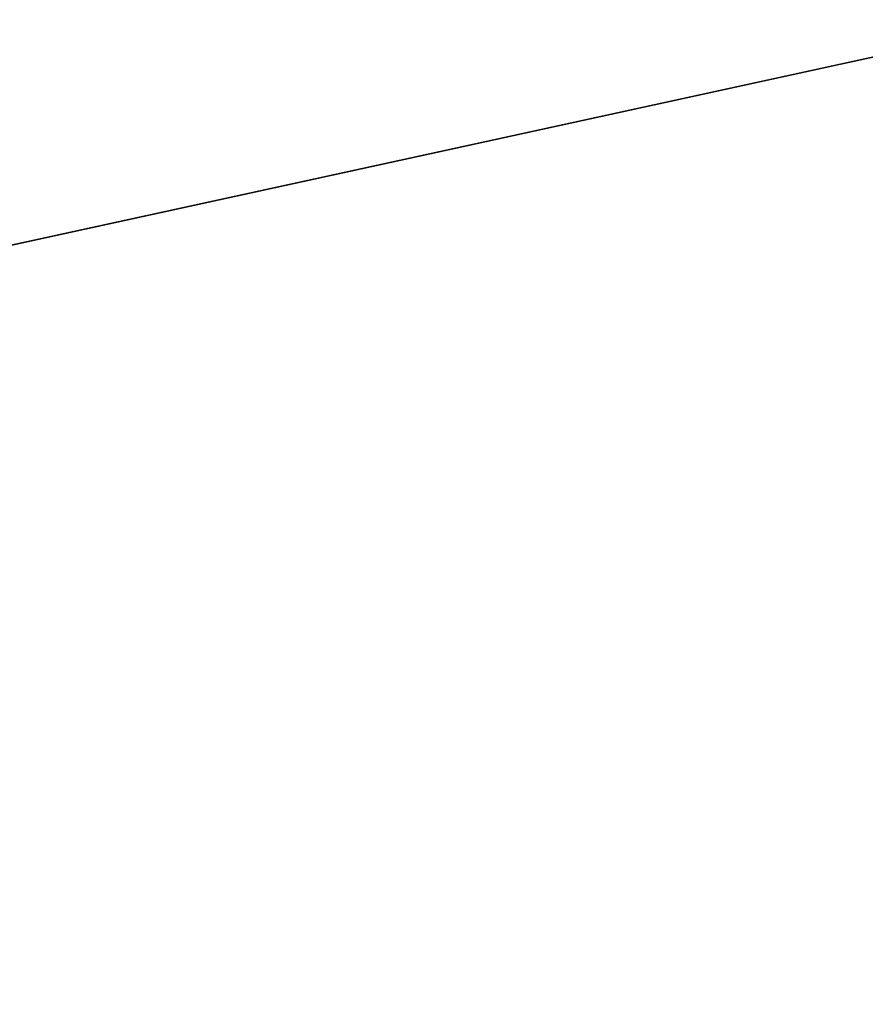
# Model space of a CAD drawing. Extents: x -5 to 2276, y 0 to 2500.
# Tile 208 of 256: x 860.6462 to 860.64967, y 499.93913 to 499.94317. Entities that reach past the tile are written whole.
import ezdxf

# ---------------------------------------------------------------- set-up
doc = ezdxf.new("R2010")
doc.units = 0
doc.header["$LTSCALE"] = 25.4
doc.layers.get('0').update_dxf_attribs({"linetype": 'CONTINUOUS'})
for name, color, linetype in [('IFCBUILDING', 32, 'CONTINUOUS'), ('IFCBUILDINGSTOREY', 34, 'CONTINUOUS'), ('IFCSITE', 32, 'CONTINUOUS'), ('IFCSLAB', 22, 'CONTINUOUS'), ('IFCWALL', 190, 'CONTINUOUS')]:
    doc.layers.add(name, color=color, linetype=linetype)

# ---------------------------------------------------------------- blocks, each defined once
blk = doc.blocks.new('GRUPUJ_1')
at = {"layer": 'IFCWALL'}
mesh = blk.add_polyface(dxfattribs=at)
corners = [(0, 0, 2300), (25, 25, 2300), (0, 2276.05, 2300), (175, 0, 2300), (25, 2251.05, 2300), (175, 25, 2300), (2500, 2151.05, 2300), (2475, 2251.05, 2300), (2475, 2151.05, 2300), (2500, 2276.05, 2300), (1245.07, 2251.05, 2300)]
mesh.append_faces([[corners[k] for k in face] for face in [(1, 3, 5), (6, 7, 8)]], dxfattribs={"vtx0": -1})
mesh.append_faces([[corners[k] for k in face] for face in [(0, 1, 2), (9, 7, 6)]], dxfattribs={"vtx0": -1, "vtx1": -1})
mesh.append_faces([[corners[k] for k in face] for face in [(1, 0, 3), (2, 1, 4), (4, 9, 2), (9, 4, 10), (9, 10, 7)]], dxfattribs={"vtx0": -1, "vtx2": -1})
mesh = blk.add_polyface(dxfattribs=at)
corners = [(2500, 0, 800), (175, 25, 800), (175, 0, 800), (2475, 25, 800), (2475, 2151.05, 800), (2500, 2151.05, 800)]
mesh.append_faces([[corners[k] for k in face] for face in [(0, 1, 2), (4, 0, 5)]], dxfattribs={"vtx0": -1})
mesh.append_faces([[corners[k] for k in face] for face in [(1, 0, 3), (3, 0, 4)]], dxfattribs={"vtx0": -1, "vtx1": -1})
blk = doc.blocks.new('GRUPUJ_7')
at = {"layer": 'IFCWALL'}
mesh = blk.add_polyface(dxfattribs=at)
corners = [(0, 0, 1500), (125, 100, 1500), (125, 2151.05, 1500), (150, 0, 1500), (150, 100, 1500), (2450, 2126.05, 1500), (2375, 2151.05, 1500), (2375, 2126.05, 1500), (0, 2226.05, 1500), (1220.07, 2226.05, 1500), (1220.07, 2151.05, 1500), (2450, 2226.05, 1500)]
mesh.append_faces([[corners[k] for k in face] for face in [(1, 3, 4), (5, 6, 7)]], dxfattribs={"vtx0": -1})
mesh.append_faces([[corners[k] for k in face] for face in [(8, 2, 9), (9, 6, 11), (11, 6, 5)]], dxfattribs={"vtx0": -1, "vtx1": -1})
mesh.append_faces([[corners[k] for k in face] for face in [(0, 1, 2), (1, 0, 3), (2, 8, 0), (9, 2, 10), (9, 10, 6)]], dxfattribs={"vtx0": -1, "vtx2": -1})
mesh = blk.add_polyface(dxfattribs=at)
corners = [(2450, 0), (150, 100), (150, 0), (2375, 100), (2375, 2126.05), (2450, 2126.05)]
mesh.append_faces([[corners[k] for k in face] for face in [(0, 1, 2), (4, 0, 5)]], dxfattribs={"vtx0": -1})
mesh.append_faces([[corners[k] for k in face] for face in [(1, 0, 3), (3, 0, 4)]], dxfattribs={"vtx0": -1, "vtx1": -1})
blk = doc.blocks.new('GRUPUJ_9')
at = {"layer": 'IFCWALL'}
mesh = blk.add_polyface(dxfattribs=at)
corners = [(0, 2051.05, 1500), (25, 2026.05, 1500), (1095.07, 2051.05, 1500), (0, 0, 1500), (25, 0, 1500), (2250, 2026.05, 1500), (2250, 2051.05, 1500)]
mesh.append_faces([[corners[k] for k in face] for face in [(1, 3, 4), (2, 5, 6)]], dxfattribs={"vtx0": -1})
mesh.append_faces([[corners[k] for k in face] for face in [(0, 1, 2)]], dxfattribs={"vtx0": -1, "vtx1": -1})
mesh.append_faces([[corners[k] for k in face] for face in [(1, 0, 3), (2, 1, 5)]], dxfattribs={"vtx0": -1, "vtx2": -1})
mesh = blk.add_polyface(dxfattribs=at)
corners = [(2250, 0), (25, 25), (25, 0), (2225, 25), (2225, 2026.05), (2250, 2026.05)]
mesh.append_faces([[corners[k] for k in face] for face in [(0, 1, 2), (4, 0, 5)]], dxfattribs={"vtx0": -1})
mesh.append_faces([[corners[k] for k in face] for face in [(1, 0, 3), (3, 0, 4)]], dxfattribs={"vtx0": -1, "vtx1": -1})
blk = doc.blocks.new('_CIANY')
at = {"layer": 'IFCWALL'}
for name, p in [('GRUPUJ_1', (0, 0)), ('GRUPUJ_7', (25, 25, 800)), ('GRUPUJ_9', (150, 125, 800))]:
    blk.add_blockref(name, p, dxfattribs=at)
mesh = blk.add_polyface(dxfattribs=at)
corners = [(0, 2276.05), (175, 2151.05), (175, 891.05), (1245.07, 2276.05), (175, 1251.05), (875, 2151.05), (1245.07, 2151.05), (1295.07, 2276.05), (1295.07, 2151.05), (2195.07, 2276.05), (1575, 2151.05), (2195.07, 2151.05), (2245.07, 2276.05), (2245.07, 2151.05), (2500, 2276.05), (2375, 2151.05), (2375, 651.05), (2375, 150), (0, 0), (175, 150), (2500, 0)]
mesh.append_faces([[corners[k] for k in face] for face in [(2, 1, 4)]], dxfattribs={"vtx0": -1})
mesh.append_faces([[corners[k] for k in face] for face in [(1, 3, 5), (5, 3, 6), (6, 7, 8), (8, 9, 10), (10, 9, 11), (11, 12, 13), (13, 14, 15), (15, 14, 16), (16, 14, 17), (18, 19, 20), (19, 0, 2), (20, 17, 14)]], dxfattribs={"vtx0": -1, "vtx1": -1})
mesh.append_faces([[corners[k] for k in face] for face in [(0, 1, 2)]], dxfattribs={"vtx0": -1, "vtx1": -1, "vtx2": -1})
mesh.append_faces([[corners[k] for k in face] for face in [(1, 0, 3), (6, 3, 7), (8, 7, 9), (11, 9, 12), (13, 12, 14), (19, 18, 0), (20, 19, 17)]], dxfattribs={"vtx0": -1, "vtx2": -1})
blk = doc.blocks.new('POD_OGA')
at = {"layer": 'IFCSLAB'}
mesh = blk.add_polyface(dxfattribs=at)
corners = [(1400, 2001.05), (1120.07, 1996.05), (1120.07, 2001.05), (0, 2001.05), (1400, 1101.05), (0, 1101.05), (1070.07, 1996.05), (1070.07, 2001.05)]
mesh.append_faces([[corners[k] for k in face] for face in [(0, 1, 2), (3, 4, 5), (6, 3, 7)]], dxfattribs={"vtx0": -1})
mesh.append_faces([[corners[k] for k in face] for face in [(4, 1, 0)]], dxfattribs={"vtx0": -1, "vtx1": -1})
mesh.append_faces([[corners[k] for k in face] for face in [(4, 3, 6)]], dxfattribs={"vtx0": -1, "vtx1": -1, "vtx2": -1})
mesh.append_faces([[corners[k] for k in face] for face in [(4, 6, 1)]], dxfattribs={"vtx0": -1, "vtx2": -1})
blk = doc.blocks.new('700-_MINIMALNA_D')
for points in [[(566.651324, 414.126708, 0), (570.830762, 404.197469, 0), (573.338425, 392.713234, 0), (574.174312, 379.674002, 0), (574.174312, 379.674002, 0), (573.338425, 366.597892, 0), (570.830762, 355.101364, 0), (566.651324, 345.184418, 0), (560.800111, 336.847054, 0), (553.559849, 330.242927, 0), (545.213265, 325.525694, 0), (535.76036, 322.695354, 0), (525.201132, 321.751907, 0), (514.356105, 322.726085, 0), (504.734178, 325.648619, 0), (496.335352, 330.519508, 0), (489.159625, 337.338753, 0), (483.415971, 345.829773, 0), (479.313361, 355.715988, 0), (476.851795, 366.997397, 0), (476.031273, 379.674002, 0), (476.87638, 392.673283, 0), (479.411701, 404.136007, 0), (483.637235, 414.062172, 0)], [(566.651324, 414.126708, 2), (570.830762, 404.197469, 2), (573.338425, 392.713234, 2), (574.174312, 379.674002, 2), (574.174312, 379.674002, 2), (573.338425, 366.597892, 2), (570.830762, 355.101364, 2), (566.651324, 345.184418, 2), (560.800111, 336.847054, 2), (553.559849, 330.242927, 2), (545.213265, 325.525694, 2), (535.76036, 322.695354, 2), (525.201132, 321.751907, 2), (514.356105, 322.726085, 2), (504.734178, 325.648619, 2), (496.335352, 330.519508, 2), (489.159625, 337.338753, 2), (483.415971, 345.829773, 2), (479.313361, 355.715988, 2), (476.851795, 366.997397, 2), (476.031273, 379.674002, 2), (476.87638, 392.673283, 2), (479.411701, 404.136007, 2), (483.637235, 414.062172, 2)], [(566.651324, 414.126708, 0), (570.830762, 404.197469, 0), (573.338425, 392.713234, 0), (574.174312, 379.674002, 0), (574.174312, 379.674002, 0), (573.338425, 366.597892, 0), (570.830762, 355.101364, 0), (566.651324, 345.184418, 0), (560.800111, 336.847054, 0), (553.559849, 330.242927, 0), (545.213265, 325.525694, 0), (535.76036, 322.695354, 0), (525.201132, 321.751907, 0), (514.356105, 322.726085, 0), (504.734178, 325.648619, 0), (496.335352, 330.519508, 0), (489.159625, 337.338753, 0), (483.415971, 345.829773, 0), (479.313361, 355.715988, 0), (476.851795, 366.997397, 0), (476.031273, 379.674002, 0), (476.87638, 392.673283, 0), (479.411701, 404.136007, 0), (483.637235, 414.062172, 0)], [(566.651324, 414.126708, 2), (570.830762, 404.197469, 2), (573.338425, 392.713234, 2), (574.174312, 379.674002, 2), (574.174312, 379.674002, 2), (573.338425, 366.597892, 2), (570.830762, 355.101364, 2), (566.651324, 345.184418, 2), (560.800111, 336.847054, 2), (553.559849, 330.242927, 2), (545.213265, 325.525694, 2), (535.76036, 322.695354, 2), (525.201132, 321.751907, 2), (514.356105, 322.726085, 2), (504.734178, 325.648619, 2), (496.335352, 330.519508, 2), (489.159625, 337.338753, 2), (483.415971, 345.829773, 2), (479.313361, 355.715988, 2), (476.851795, 366.997397, 2), (476.031273, 379.674002, 2), (476.87638, 392.673283, 2), (479.411701, 404.136007, 2), (483.637235, 414.062172, 2)], [(566.651324, 414.126708, 0), (570.830762, 404.197469, 0), (573.338425, 392.713234, 0), (574.174312, 379.674002, 0), (574.174312, 379.674002, 0), (573.338425, 366.597892, 0), (570.830762, 355.101364, 0), (566.651324, 345.184418, 0), (560.800111, 336.847054, 0), (553.559849, 330.242927, 0), (545.213265, 325.525694, 0), (535.76036, 322.695354, 0), (525.201132, 321.751907, 0), (514.356105, 322.726085, 0), (504.734178, 325.648619, 0), (496.335352, 330.519508, 0), (489.159625, 337.338753, 0), (483.415971, 345.829773, 0), (479.313361, 355.715988, 0), (476.851795, 366.997397, 0), (476.031273, 379.674002, 0), (476.87638, 392.673283, 0), (479.411701, 404.136007, 0), (483.637235, 414.062172, 0)], [(566.651324, 414.126708, 2), (570.830762, 404.197469, 2), (573.338425, 392.713234, 2), (574.174312, 379.674002, 2), (574.174312, 379.674002, 2), (573.338425, 366.597892, 2), (570.830762, 355.101364, 2), (566.651324, 345.184418, 2), (560.800111, 336.847054, 2), (553.559849, 330.242927, 2), (545.213265, 325.525694, 2), (535.76036, 322.695354, 2), (525.201132, 321.751907, 2), (514.356105, 322.726085, 2), (504.734178, 325.648619, 2), (496.335352, 330.519508, 2), (489.159625, 337.338753, 2), (483.415971, 345.829773, 2), (479.313361, 355.715988, 2), (476.851795, 366.997397, 2), (476.031273, 379.674002, 2), (476.87638, 392.673283, 2), (479.411701, 404.136007, 2), (483.637235, 414.062172, 2)], [(566.651324, 414.126708, 0), (570.830762, 404.197469, 0), (573.338425, 392.713234, 0), (574.174312, 379.674002, 0), (574.174312, 379.674002, 0), (573.338425, 366.597892, 0), (570.830762, 355.101364, 0), (566.651324, 345.184418, 0), (560.800111, 336.847054, 0), (553.559849, 330.242927, 0), (545.213265, 325.525694, 0), (535.76036, 322.695354, 0), (525.201132, 321.751907, 0), (514.356105, 322.726085, 0), (504.734178, 325.648619, 0), (496.335352, 330.519508, 0), (489.159625, 337.338753, 0), (483.415971, 345.829773, 0), (479.313361, 355.715988, 0), (476.851795, 366.997397, 0), (476.031273, 379.674002, 0), (476.87638, 392.673283, 0), (479.411701, 404.136007, 0), (483.637235, 414.062172, 0)], [(566.651324, 414.126708, 2), (570.830762, 404.197469, 2), (573.338425, 392.713234, 2), (574.174312, 379.674002, 2), (574.174312, 379.674002, 2), (573.338425, 366.597892, 2), (570.830762, 355.101364, 2), (566.651324, 345.184418, 2), (560.800111, 336.847054, 2), (553.559849, 330.242927, 2), (545.213265, 325.525694, 2), (535.76036, 322.695354, 2), (525.201132, 321.751907, 2), (514.356105, 322.726085, 2), (504.734178, 325.648619, 2), (496.335352, 330.519508, 2), (489.159625, 337.338753, 2), (483.415971, 345.829773, 2), (479.313361, 355.715988, 2), (476.851795, 366.997397, 2), (476.031273, 379.674002, 2), (476.87638, 392.673283, 2), (479.411701, 404.136007, 2), (483.637235, 414.062172, 2)], [(566.651324, 414.126708, 0), (570.830762, 404.197469, 0), (573.338425, 392.713234, 0), (574.174312, 379.674002, 0), (574.174312, 379.674002, 0), (573.338425, 366.597892, 0), (570.830762, 355.101364, 0), (566.651324, 345.184418, 0), (560.800111, 336.847054, 0), (553.559849, 330.242927, 0), (545.213265, 325.525694, 0), (535.76036, 322.695354, 0), (525.201132, 321.751907, 0), (514.356105, 322.726085, 0), (504.734178, 325.648619, 0), (496.335352, 330.519508, 0), (489.159625, 337.338753, 0), (483.415971, 345.829773, 0), (479.313361, 355.715988, 0), (476.851795, 366.997397, 0), (476.031273, 379.674002, 0), (476.87638, 392.673283, 0), (479.411701, 404.136007, 0), (483.637235, 414.062172, 0)], [(566.651324, 414.126708, 2), (570.830762, 404.197469, 2), (573.338425, 392.713234, 2), (574.174312, 379.674002, 2), (574.174312, 379.674002, 2), (573.338425, 366.597892, 2), (570.830762, 355.101364, 2), (566.651324, 345.184418, 2), (560.800111, 336.847054, 2), (553.559849, 330.242927, 2), (545.213265, 325.525694, 2), (535.76036, 322.695354, 2), (525.201132, 321.751907, 2), (514.356105, 322.726085, 2), (504.734178, 325.648619, 2), (496.335352, 330.519508, 2), (489.159625, 337.338753, 2), (483.415971, 345.829773, 2), (479.313361, 355.715988, 2), (476.851795, 366.997397, 2), (476.031273, 379.674002, 2), (476.87638, 392.673283, 2), (479.411701, 404.136007, 2), (483.637235, 414.062172, 2)], [(566.651324, 414.126708, 0), (570.830762, 404.197469, 0), (573.338425, 392.713234, 0), (574.174312, 379.674002, 0), (574.174312, 379.674002, 0), (573.338425, 366.597892, 0), (570.830762, 355.101364, 0), (566.651324, 345.184418, 0), (560.800111, 336.847054, 0), (553.559849, 330.242927, 0), (545.213265, 325.525694, 0), (535.76036, 322.695354, 0), (525.201132, 321.751907, 0), (514.356105, 322.726085, 0), (504.734178, 325.648619, 0), (496.335352, 330.519508, 0), (489.159625, 337.338753, 0), (483.415971, 345.829773, 0), (479.313361, 355.715988, 0), (476.851795, 366.997397, 0), (476.031273, 379.674002, 0), (476.87638, 392.673283, 0), (479.411701, 404.136007, 0), (483.637235, 414.062172, 0)], [(566.651324, 414.126708, 2), (570.830762, 404.197469, 2), (573.338425, 392.713234, 2), (574.174312, 379.674002, 2), (574.174312, 379.674002, 2), (573.338425, 366.597892, 2), (570.830762, 355.101364, 2), (566.651324, 345.184418, 2), (560.800111, 336.847054, 2), (553.559849, 330.242927, 2), (545.213265, 325.525694, 2), (535.76036, 322.695354, 2), (525.201132, 321.751907, 2), (514.356105, 322.726085, 2), (504.734178, 325.648619, 2), (496.335352, 330.519508, 2), (489.159625, 337.338753, 2), (483.415971, 345.829773, 2), (479.313361, 355.715988, 2), (476.851795, 366.997397, 2), (476.031273, 379.674002, 2), (476.87638, 392.673283, 2), (479.411701, 404.136007, 2), (483.637235, 414.062172, 2)], [(566.651324, 414.126708, 0), (570.830762, 404.197469, 0), (573.338425, 392.713234, 0), (574.174312, 379.674002, 0), (574.174312, 379.674002, 0), (573.338425, 366.597892, 0), (570.830762, 355.101364, 0), (566.651324, 345.184418, 0), (560.800111, 336.847054, 0), (553.559849, 330.242927, 0), (545.213265, 325.525694, 0), (535.76036, 322.695354, 0), (525.201132, 321.751907, 0), (514.356105, 322.726085, 0), (504.734178, 325.648619, 0), (496.335352, 330.519508, 0), (489.159625, 337.338753, 0), (483.415971, 345.829773, 0), (479.313361, 355.715988, 0), (476.851795, 366.997397, 0), (476.031273, 379.674002, 0), (476.87638, 392.673283, 0), (479.411701, 404.136007, 0), (483.637235, 414.062172, 0)], [(566.651324, 414.126708, 2), (570.830762, 404.197469, 2), (573.338425, 392.713234, 2), (574.174312, 379.674002, 2), (574.174312, 379.674002, 2), (573.338425, 366.597892, 2), (570.830762, 355.101364, 2), (566.651324, 345.184418, 2), (560.800111, 336.847054, 2), (553.559849, 330.242927, 2), (545.213265, 325.525694, 2), (535.76036, 322.695354, 2), (525.201132, 321.751907, 2), (514.356105, 322.726085, 2), (504.734178, 325.648619, 2), (496.335352, 330.519508, 2), (489.159625, 337.338753, 2), (483.415971, 345.829773, 2), (479.313361, 355.715988, 2), (476.851795, 366.997397, 2), (476.031273, 379.674002, 2), (476.87638, 392.673283, 2), (479.411701, 404.136007, 2), (483.637235, 414.062172, 2)], [(566.651324, 414.126708, 0), (570.830762, 404.197469, 0), (573.338425, 392.713234, 0), (574.174312, 379.674002, 0), (574.174312, 379.674002, 0), (573.338425, 366.597892, 0), (570.830762, 355.101364, 0), (566.651324, 345.184418, 0), (560.800111, 336.847054, 0), (553.559849, 330.242927, 0), (545.213265, 325.525694, 0), (535.76036, 322.695354, 0), (525.201132, 321.751907, 0), (514.356105, 322.726085, 0), (504.734178, 325.648619, 0), (496.335352, 330.519508, 0), (489.159625, 337.338753, 0), (483.415971, 345.829773, 0), (479.313361, 355.715988, 0), (476.851795, 366.997397, 0), (476.031273, 379.674002, 0), (476.87638, 392.673283, 0), (479.411701, 404.136007, 0), (483.637235, 414.062172, 0)], [(566.651324, 414.126708, 2), (570.830762, 404.197469, 2), (573.338425, 392.713234, 2), (574.174312, 379.674002, 2), (574.174312, 379.674002, 2), (573.338425, 366.597892, 2), (570.830762, 355.101364, 2), (566.651324, 345.184418, 2), (560.800111, 336.847054, 2), (553.559849, 330.242927, 2), (545.213265, 325.525694, 2), (535.76036, 322.695354, 2), (525.201132, 321.751907, 2), (514.356105, 322.726085, 2), (504.734178, 325.648619, 2), (496.335352, 330.519508, 2), (489.159625, 337.338753, 2), (483.415971, 345.829773, 2), (479.313361, 355.715988, 2), (476.851795, 366.997397, 2), (476.031273, 379.674002, 2), (476.87638, 392.673283, 2), (479.411701, 404.136007, 2), (483.637235, 414.062172, 2)], [(566.651324, 414.126708, 0), (570.830762, 404.197469, 0), (573.338425, 392.713234, 0), (574.174312, 379.674002, 0), (574.174312, 379.674002, 0), (573.338425, 366.597892, 0), (570.830762, 355.101364, 0), (566.651324, 345.184418, 0), (560.800111, 336.847054, 0), (553.559849, 330.242927, 0), (545.213265, 325.525694, 0), (535.76036, 322.695354, 0), (525.201132, 321.751907, 0), (514.356105, 322.726085, 0), (504.734178, 325.648619, 0), (496.335352, 330.519508, 0), (489.159625, 337.338753, 0), (483.415971, 345.829773, 0), (479.313361, 355.715988, 0), (476.851795, 366.997397, 0), (476.031273, 379.674002, 0), (476.87638, 392.673283, 0), (479.411701, 404.136007, 0), (483.637235, 414.062172, 0)], [(566.651324, 414.126708, 2), (570.830762, 404.197469, 2), (573.338425, 392.713234, 2), (574.174312, 379.674002, 2), (574.174312, 379.674002, 2), (573.338425, 366.597892, 2), (570.830762, 355.101364, 2), (566.651324, 345.184418, 2), (560.800111, 336.847054, 2), (553.559849, 330.242927, 2), (545.213265, 325.525694, 2), (535.76036, 322.695354, 2), (525.201132, 321.751907, 2), (514.356105, 322.726085, 2), (504.734178, 325.648619, 2), (496.335352, 330.519508, 2), (489.159625, 337.338753, 2), (483.415971, 345.829773, 2), (479.313361, 355.715988, 2), (476.851795, 366.997397, 2), (476.031273, 379.674002, 2), (476.87638, 392.673283, 2), (479.411701, 404.136007, 2), (483.637235, 414.062172, 2)], [(566.651324, 414.126708, 0), (570.830762, 404.197469, 0), (573.338425, 392.713234, 0), (574.174312, 379.674002, 0), (574.174312, 379.674002, 0), (573.338425, 366.597892, 0), (570.830762, 355.101364, 0), (566.651324, 345.184418, 0), (560.800111, 336.847054, 0), (553.559849, 330.242927, 0), (545.213265, 325.525694, 0), (535.76036, 322.695354, 0), (525.201132, 321.751907, 0), (514.356105, 322.726085, 0), (504.734178, 325.648619, 0), (496.335352, 330.519508, 0), (489.159625, 337.338753, 0), (483.415971, 345.829773, 0), (479.313361, 355.715988, 0), (476.851795, 366.997397, 0), (476.031273, 379.674002, 0), (476.87638, 392.673283, 0), (479.411701, 404.136007, 0), (483.637235, 414.062172, 0)], [(566.651324, 414.126708, 2), (570.830762, 404.197469, 2), (573.338425, 392.713234, 2), (574.174312, 379.674002, 2), (574.174312, 379.674002, 2), (573.338425, 366.597892, 2), (570.830762, 355.101364, 2), (566.651324, 345.184418, 2), (560.800111, 336.847054, 2), (553.559849, 330.242927, 2), (545.213265, 325.525694, 2), (535.76036, 322.695354, 2), (525.201132, 321.751907, 2), (514.356105, 322.726085, 2), (504.734178, 325.648619, 2), (496.335352, 330.519508, 2), (489.159625, 337.338753, 2), (483.415971, 345.829773, 2), (479.313361, 355.715988, 2), (476.851795, 366.997397, 2), (476.031273, 379.674002, 2), (476.87638, 392.673283, 2), (479.411701, 404.136007, 2), (483.637235, 414.062172, 2)], [(566.651324, 414.126708, 0), (570.830762, 404.197469, 0), (573.338425, 392.713234, 0), (574.174312, 379.674002, 0), (574.174312, 379.674002, 0), (573.338425, 366.597892, 0), (570.830762, 355.101364, 0), (566.651324, 345.184418, 0), (560.800111, 336.847054, 0), (553.559849, 330.242927, 0), (545.213265, 325.525694, 0), (535.76036, 322.695354, 0), (525.201132, 321.751907, 0), (514.356105, 322.726085, 0), (504.734178, 325.648619, 0), (496.335352, 330.519508, 0), (489.159625, 337.338753, 0), (483.415971, 345.829773, 0), (479.313361, 355.715988, 0), (476.851795, 366.997397, 0), (476.031273, 379.674002, 0), (476.87638, 392.673283, 0), (479.411701, 404.136007, 0), (483.637235, 414.062172, 0)], [(566.651324, 414.126708, 2), (570.830762, 404.197469, 2), (573.338425, 392.713234, 2), (574.174312, 379.674002, 2), (574.174312, 379.674002, 2), (573.338425, 366.597892, 2), (570.830762, 355.101364, 2), (566.651324, 345.184418, 2), (560.800111, 336.847054, 2), (553.559849, 330.242927, 2), (545.213265, 325.525694, 2), (535.76036, 322.695354, 2), (525.201132, 321.751907, 2), (514.356105, 322.726085, 2), (504.734178, 325.648619, 2), (496.335352, 330.519508, 2), (489.159625, 337.338753, 2), (483.415971, 345.829773, 2), (479.313361, 355.715988, 2), (476.851795, 366.997397, 2), (476.031273, 379.674002, 2), (476.87638, 392.673283, 2), (479.411701, 404.136007, 2), (483.637235, 414.062172, 2)], [(566.651324, 414.126708, 0), (570.830762, 404.197469, 0), (573.338425, 392.713234, 0), (574.174312, 379.674002, 0), (574.174312, 379.674002, 0), (573.338425, 366.597892, 0), (570.830762, 355.101364, 0), (566.651324, 345.184418, 0), (560.800111, 336.847054, 0), (553.559849, 330.242927, 0), (545.213265, 325.525694, 0), (535.76036, 322.695354, 0), (525.201132, 321.751907, 0), (514.356105, 322.726085, 0), (504.734178, 325.648619, 0), (496.335352, 330.519508, 0), (489.159625, 337.338753, 0), (483.415971, 345.829773, 0), (479.313361, 355.715988, 0), (476.851795, 366.997397, 0), (476.031273, 379.674002, 0), (476.87638, 392.673283, 0), (479.411701, 404.136007, 0), (483.637235, 414.062172, 0)], [(566.651324, 414.126708, 2), (570.830762, 404.197469, 2), (573.338425, 392.713234, 2), (574.174312, 379.674002, 2), (574.174312, 379.674002, 2), (573.338425, 366.597892, 2), (570.830762, 355.101364, 2), (566.651324, 345.184418, 2), (560.800111, 336.847054, 2), (553.559849, 330.242927, 2), (545.213265, 325.525694, 2), (535.76036, 322.695354, 2), (525.201132, 321.751907, 2), (514.356105, 322.726085, 2), (504.734178, 325.648619, 2), (496.335352, 330.519508, 2), (489.159625, 337.338753, 2), (483.415971, 345.829773, 2), (479.313361, 355.715988, 2), (476.851795, 366.997397, 2), (476.031273, 379.674002, 2), (476.87638, 392.673283, 2), (479.411701, 404.136007, 2), (483.637235, 414.062172, 2)], [(566.651324, 414.126708, 0), (570.830762, 404.197469, 0), (573.338425, 392.713234, 0), (574.174312, 379.674002, 0), (574.174312, 379.674002, 0), (573.338425, 366.597892, 0), (570.830762, 355.101364, 0), (566.651324, 345.184418, 0), (560.800111, 336.847054, 0), (553.559849, 330.242927, 0), (545.213265, 325.525694, 0), (535.76036, 322.695354, 0), (525.201132, 321.751907, 0), (514.356105, 322.726085, 0), (504.734178, 325.648619, 0), (496.335352, 330.519508, 0), (489.159625, 337.338753, 0), (483.415971, 345.829773, 0), (479.313361, 355.715988, 0), (476.851795, 366.997397, 0), (476.031273, 379.674002, 0), (476.87638, 392.673283, 0), (479.411701, 404.136007, 0), (483.637235, 414.062172, 0)], [(566.651324, 414.126708, 2), (570.830762, 404.197469, 2), (573.338425, 392.713234, 2), (574.174312, 379.674002, 2), (574.174312, 379.674002, 2), (573.338425, 366.597892, 2), (570.830762, 355.101364, 2), (566.651324, 345.184418, 2), (560.800111, 336.847054, 2), (553.559849, 330.242927, 2), (545.213265, 325.525694, 2), (535.76036, 322.695354, 2), (525.201132, 321.751907, 2), (514.356105, 322.726085, 2), (504.734178, 325.648619, 2), (496.335352, 330.519508, 2), (489.159625, 337.338753, 2), (483.415971, 345.829773, 2), (479.313361, 355.715988, 2), (476.851795, 366.997397, 2), (476.031273, 379.674002, 2), (476.87638, 392.673283, 2), (479.411701, 404.136007, 2), (483.637235, 414.062172, 2)], [(566.651324, 414.126708, 0), (570.830762, 404.197469, 0), (573.338425, 392.713234, 0), (574.174312, 379.674002, 0), (574.174312, 379.674002, 0), (573.338425, 366.597892, 0), (570.830762, 355.101364, 0), (566.651324, 345.184418, 0), (560.800111, 336.847054, 0), (553.559849, 330.242927, 0), (545.213265, 325.525694, 0), (535.76036, 322.695354, 0), (525.201132, 321.751907, 0), (514.356105, 322.726085, 0), (504.734178, 325.648619, 0), (496.335352, 330.519508, 0), (489.159625, 337.338753, 0), (483.415971, 345.829773, 0), (479.313361, 355.715988, 0), (476.851795, 366.997397, 0), (476.031273, 379.674002, 0), (476.87638, 392.673283, 0), (479.411701, 404.136007, 0), (483.637235, 414.062172, 0)], [(566.651324, 414.126708, 2), (570.830762, 404.197469, 2), (573.338425, 392.713234, 2), (574.174312, 379.674002, 2), (574.174312, 379.674002, 2), (573.338425, 366.597892, 2), (570.830762, 355.101364, 2), (566.651324, 345.184418, 2), (560.800111, 336.847054, 2), (553.559849, 330.242927, 2), (545.213265, 325.525694, 2), (535.76036, 322.695354, 2), (525.201132, 321.751907, 2), (514.356105, 322.726085, 2), (504.734178, 325.648619, 2), (496.335352, 330.519508, 2), (489.159625, 337.338753, 2), (483.415971, 345.829773, 2), (479.313361, 355.715988, 2), (476.851795, 366.997397, 2), (476.031273, 379.674002, 2), (476.87638, 392.673283, 2), (479.411701, 404.136007, 2), (483.637235, 414.062172, 2)], [(566.651324, 414.126708, 0), (570.830762, 404.197469, 0), (573.338425, 392.713234, 0), (574.174312, 379.674002, 0), (574.174312, 379.674002, 0), (573.338425, 366.597892, 0), (570.830762, 355.101364, 0), (566.651324, 345.184418, 0), (560.800111, 336.847054, 0), (553.559849, 330.242927, 0), (545.213265, 325.525694, 0), (535.76036, 322.695354, 0), (525.201132, 321.751907, 0), (514.356105, 322.726085, 0), (504.734178, 325.648619, 0), (496.335352, 330.519508, 0), (489.159625, 337.338753, 0), (483.415971, 345.829773, 0), (479.313361, 355.715988, 0), (476.851795, 366.997397, 0), (476.031273, 379.674002, 0), (476.87638, 392.673283, 0), (479.411701, 404.136007, 0), (483.637235, 414.062172, 0)], [(566.651324, 414.126708, 2), (570.830762, 404.197469, 2), (573.338425, 392.713234, 2), (574.174312, 379.674002, 2), (574.174312, 379.674002, 2), (573.338425, 366.597892, 2), (570.830762, 355.101364, 2), (566.651324, 345.184418, 2), (560.800111, 336.847054, 2), (553.559849, 330.242927, 2), (545.213265, 325.525694, 2), (535.76036, 322.695354, 2), (525.201132, 321.751907, 2), (514.356105, 322.726085, 2), (504.734178, 325.648619, 2), (496.335352, 330.519508, 2), (489.159625, 337.338753, 2), (483.415971, 345.829773, 2), (479.313361, 355.715988, 2), (476.851795, 366.997397, 2), (476.031273, 379.674002, 2), (476.87638, 392.673283, 2), (479.411701, 404.136007, 2), (483.637235, 414.062172, 2)], [(566.651324, 414.126708, 0), (570.830762, 404.197469, 0), (573.338425, 392.713234, 0), (574.174312, 379.674002, 0), (574.174312, 379.674002, 0), (573.338425, 366.597892, 0), (570.830762, 355.101364, 0), (566.651324, 345.184418, 0), (560.800111, 336.847054, 0), (553.559849, 330.242927, 0), (545.213265, 325.525694, 0), (535.76036, 322.695354, 0), (525.201132, 321.751907, 0), (514.356105, 322.726085, 0), (504.734178, 325.648619, 0), (496.335352, 330.519508, 0), (489.159625, 337.338753, 0), (483.415971, 345.829773, 0), (479.313361, 355.715988, 0), (476.851795, 366.997397, 0), (476.031273, 379.674002, 0), (476.87638, 392.673283, 0), (479.411701, 404.136007, 0), (483.637235, 414.062172, 0)], [(566.651324, 414.126708, 2), (570.830762, 404.197469, 2), (573.338425, 392.713234, 2), (574.174312, 379.674002, 2), (574.174312, 379.674002, 2), (573.338425, 366.597892, 2), (570.830762, 355.101364, 2), (566.651324, 345.184418, 2), (560.800111, 336.847054, 2), (553.559849, 330.242927, 2), (545.213265, 325.525694, 2), (535.76036, 322.695354, 2), (525.201132, 321.751907, 2), (514.356105, 322.726085, 2), (504.734178, 325.648619, 2), (496.335352, 330.519508, 2), (489.159625, 337.338753, 2), (483.415971, 345.829773, 2), (479.313361, 355.715988, 2), (476.851795, 366.997397, 2), (476.031273, 379.674002, 2), (476.87638, 392.673283, 2), (479.411701, 404.136007, 2), (483.637235, 414.062172, 2)], [(566.651324, 414.126708, 0), (570.830762, 404.197469, 0), (573.338425, 392.713234, 0), (574.174312, 379.674002, 0), (574.174312, 379.674002, 0), (573.338425, 366.597892, 0), (570.830762, 355.101364, 0), (566.651324, 345.184418, 0), (560.800111, 336.847054, 0), (553.559849, 330.242927, 0), (545.213265, 325.525694, 0), (535.76036, 322.695354, 0), (525.201132, 321.751907, 0), (514.356105, 322.726085, 0), (504.734178, 325.648619, 0), (496.335352, 330.519508, 0), (489.159625, 337.338753, 0), (483.415971, 345.829773, 0), (479.313361, 355.715988, 0), (476.851795, 366.997397, 0), (476.031273, 379.674002, 0), (476.87638, 392.673283, 0), (479.411701, 404.136007, 0), (483.637235, 414.062172, 0)], [(566.651324, 414.126708, 2), (570.830762, 404.197469, 2), (573.338425, 392.713234, 2), (574.174312, 379.674002, 2), (574.174312, 379.674002, 2), (573.338425, 366.597892, 2), (570.830762, 355.101364, 2), (566.651324, 345.184418, 2), (560.800111, 336.847054, 2), (553.559849, 330.242927, 2), (545.213265, 325.525694, 2), (535.76036, 322.695354, 2), (525.201132, 321.751907, 2), (514.356105, 322.726085, 2), (504.734178, 325.648619, 2), (496.335352, 330.519508, 2), (489.159625, 337.338753, 2), (483.415971, 345.829773, 2), (479.313361, 355.715988, 2), (476.851795, 366.997397, 2), (476.031273, 379.674002, 2), (476.87638, 392.673283, 2), (479.411701, 404.136007, 2), (483.637235, 414.062172, 2)], [(566.651324, 414.126708, 0), (570.830762, 404.197469, 0), (573.338425, 392.713234, 0), (574.174312, 379.674002, 0), (574.174312, 379.674002, 0), (573.338425, 366.597892, 0), (570.830762, 355.101364, 0), (566.651324, 345.184418, 0), (560.800111, 336.847054, 0), (553.559849, 330.242927, 0), (545.213265, 325.525694, 0), (535.76036, 322.695354, 0), (525.201132, 321.751907, 0), (514.356105, 322.726085, 0), (504.734178, 325.648619, 0), (496.335352, 330.519508, 0), (489.159625, 337.338753, 0), (483.415971, 345.829773, 0), (479.313361, 355.715988, 0), (476.851795, 366.997397, 0), (476.031273, 379.674002, 0), (476.87638, 392.673283, 0), (479.411701, 404.136007, 0), (483.637235, 414.062172, 0)], [(566.651324, 414.126708, 2), (570.830762, 404.197469, 2), (573.338425, 392.713234, 2), (574.174312, 379.674002, 2), (574.174312, 379.674002, 2), (573.338425, 366.597892, 2), (570.830762, 355.101364, 2), (566.651324, 345.184418, 2), (560.800111, 336.847054, 2), (553.559849, 330.242927, 2), (545.213265, 325.525694, 2), (535.76036, 322.695354, 2), (525.201132, 321.751907, 2), (514.356105, 322.726085, 2), (504.734178, 325.648619, 2), (496.335352, 330.519508, 2), (489.159625, 337.338753, 2), (483.415971, 345.829773, 2), (479.313361, 355.715988, 2), (476.851795, 366.997397, 2), (476.031273, 379.674002, 2), (476.87638, 392.673283, 2), (479.411701, 404.136007, 2), (483.637235, 414.062172, 2)], [(566.651324, 414.126708, 0), (570.830762, 404.197469, 0), (573.338425, 392.713234, 0), (574.174312, 379.674002, 0), (574.174312, 379.674002, 0), (573.338425, 366.597892, 0), (570.830762, 355.101364, 0), (566.651324, 345.184418, 0), (560.800111, 336.847054, 0), (553.559849, 330.242927, 0), (545.213265, 325.525694, 0), (535.76036, 322.695354, 0), (525.201132, 321.751907, 0), (514.356105, 322.726085, 0), (504.734178, 325.648619, 0), (496.335352, 330.519508, 0), (489.159625, 337.338753, 0), (483.415971, 345.829773, 0), (479.313361, 355.715988, 0), (476.851795, 366.997397, 0), (476.031273, 379.674002, 0), (476.87638, 392.673283, 0), (479.411701, 404.136007, 0), (483.637235, 414.062172, 0)], [(566.651324, 414.126708, 2), (570.830762, 404.197469, 2), (573.338425, 392.713234, 2), (574.174312, 379.674002, 2), (574.174312, 379.674002, 2), (573.338425, 366.597892, 2), (570.830762, 355.101364, 2), (566.651324, 345.184418, 2), (560.800111, 336.847054, 2), (553.559849, 330.242927, 2), (545.213265, 325.525694, 2), (535.76036, 322.695354, 2), (525.201132, 321.751907, 2), (514.356105, 322.726085, 2), (504.734178, 325.648619, 2), (496.335352, 330.519508, 2), (489.159625, 337.338753, 2), (483.415971, 345.829773, 2), (479.313361, 355.715988, 2), (476.851795, 366.997397, 2), (476.031273, 379.674002, 2), (476.87638, 392.673283, 2), (479.411701, 404.136007, 2), (483.637235, 414.062172, 2)], [(566.651324, 414.126708, 0), (570.830762, 404.197469, 0), (573.338425, 392.713234, 0), (574.174312, 379.674002, 0), (574.174312, 379.674002, 0), (573.338425, 366.597892, 0), (570.830762, 355.101364, 0), (566.651324, 345.184418, 0), (560.800111, 336.847054, 0), (553.559849, 330.242927, 0), (545.213265, 325.525694, 0), (535.76036, 322.695354, 0), (525.201132, 321.751907, 0), (514.356105, 322.726085, 0), (504.734178, 325.648619, 0), (496.335352, 330.519508, 0), (489.159625, 337.338753, 0), (483.415971, 345.829773, 0), (479.313361, 355.715988, 0), (476.851795, 366.997397, 0), (476.031273, 379.674002, 0), (476.87638, 392.673283, 0), (479.411701, 404.136007, 0), (483.637235, 414.062172, 0)], [(566.651324, 414.126708, 2), (570.830762, 404.197469, 2), (573.338425, 392.713234, 2), (574.174312, 379.674002, 2), (574.174312, 379.674002, 2), (573.338425, 366.597892, 2), (570.830762, 355.101364, 2), (566.651324, 345.184418, 2), (560.800111, 336.847054, 2), (553.559849, 330.242927, 2), (545.213265, 325.525694, 2), (535.76036, 322.695354, 2), (525.201132, 321.751907, 2), (514.356105, 322.726085, 2), (504.734178, 325.648619, 2), (496.335352, 330.519508, 2), (489.159625, 337.338753, 2), (483.415971, 345.829773, 2), (479.313361, 355.715988, 2), (476.851795, 366.997397, 2), (476.031273, 379.674002, 2), (476.87638, 392.673283, 2), (479.411701, 404.136007, 2), (483.637235, 414.062172, 2)], [(566.651324, 414.126708, 0), (570.830762, 404.197469, 0), (573.338425, 392.713234, 0), (574.174312, 379.674002, 0), (574.174312, 379.674002, 0), (573.338425, 366.597892, 0), (570.830762, 355.101364, 0), (566.651324, 345.184418, 0), (560.800111, 336.847054, 0), (553.559849, 330.242927, 0), (545.213265, 325.525694, 0), (535.76036, 322.695354, 0), (525.201132, 321.751907, 0), (514.356105, 322.726085, 0), (504.734178, 325.648619, 0), (496.335352, 330.519508, 0), (489.159625, 337.338753, 0), (483.415971, 345.829773, 0), (479.313361, 355.715988, 0), (476.851795, 366.997397, 0), (476.031273, 379.674002, 0), (476.87638, 392.673283, 0), (479.411701, 404.136007, 0), (483.637235, 414.062172, 0)], [(566.651324, 414.126708, 2), (570.830762, 404.197469, 2), (573.338425, 392.713234, 2), (574.174312, 379.674002, 2), (574.174312, 379.674002, 2), (573.338425, 366.597892, 2), (570.830762, 355.101364, 2), (566.651324, 345.184418, 2), (560.800111, 336.847054, 2), (553.559849, 330.242927, 2), (545.213265, 325.525694, 2), (535.76036, 322.695354, 2), (525.201132, 321.751907, 2), (514.356105, 322.726085, 2), (504.734178, 325.648619, 2), (496.335352, 330.519508, 2), (489.159625, 337.338753, 2), (483.415971, 345.829773, 2), (479.313361, 355.715988, 2), (476.851795, 366.997397, 2), (476.031273, 379.674002, 2), (476.87638, 392.673283, 2), (479.411701, 404.136007, 2), (483.637235, 414.062172, 2)], [(566.651324, 414.126708, 0), (570.830762, 404.197469, 0), (573.338425, 392.713234, 0), (574.174312, 379.674002, 0), (574.174312, 379.674002, 0), (573.338425, 366.597892, 0), (570.830762, 355.101364, 0), (566.651324, 345.184418, 0), (560.800111, 336.847054, 0), (553.559849, 330.242927, 0), (545.213265, 325.525694, 0), (535.76036, 322.695354, 0), (525.201132, 321.751907, 0), (514.356105, 322.726085, 0), (504.734178, 325.648619, 0), (496.335352, 330.519508, 0), (489.159625, 337.338753, 0), (483.415971, 345.829773, 0), (479.313361, 355.715988, 0), (476.851795, 366.997397, 0), (476.031273, 379.674002, 0), (476.87638, 392.673283, 0), (479.411701, 404.136007, 0), (483.637235, 414.062172, 0)], [(566.651324, 414.126708, 2), (570.830762, 404.197469, 2), (573.338425, 392.713234, 2), (574.174312, 379.674002, 2), (574.174312, 379.674002, 2), (573.338425, 366.597892, 2), (570.830762, 355.101364, 2), (566.651324, 345.184418, 2), (560.800111, 336.847054, 2), (553.559849, 330.242927, 2), (545.213265, 325.525694, 2), (535.76036, 322.695354, 2), (525.201132, 321.751907, 2), (514.356105, 322.726085, 2), (504.734178, 325.648619, 2), (496.335352, 330.519508, 2), (489.159625, 337.338753, 2), (483.415971, 345.829773, 2), (479.313361, 355.715988, 2), (476.851795, 366.997397, 2), (476.031273, 379.674002, 2), (476.87638, 392.673283, 2), (479.411701, 404.136007, 2), (483.637235, 414.062172, 2)], [(566.651324, 414.126708, 0), (570.830762, 404.197469, 0), (573.338425, 392.713234, 0), (574.174312, 379.674002, 0), (574.174312, 379.674002, 0), (573.338425, 366.597892, 0), (570.830762, 355.101364, 0), (566.651324, 345.184418, 0), (560.800111, 336.847054, 0), (553.559849, 330.242927, 0), (545.213265, 325.525694, 0), (535.76036, 322.695354, 0), (525.201132, 321.751907, 0), (514.356105, 322.726085, 0), (504.734178, 325.648619, 0), (496.335352, 330.519508, 0), (489.159625, 337.338753, 0), (483.415971, 345.829773, 0), (479.313361, 355.715988, 0), (476.851795, 366.997397, 0), (476.031273, 379.674002, 0), (476.87638, 392.673283, 0), (479.411701, 404.136007, 0), (483.637235, 414.062172, 0)], [(566.651324, 414.126708, 2), (570.830762, 404.197469, 2), (573.338425, 392.713234, 2), (574.174312, 379.674002, 2), (574.174312, 379.674002, 2), (573.338425, 366.597892, 2), (570.830762, 355.101364, 2), (566.651324, 345.184418, 2), (560.800111, 336.847054, 2), (553.559849, 330.242927, 2), (545.213265, 325.525694, 2), (535.76036, 322.695354, 2), (525.201132, 321.751907, 2), (514.356105, 322.726085, 2), (504.734178, 325.648619, 2), (496.335352, 330.519508, 2), (489.159625, 337.338753, 2), (483.415971, 345.829773, 2), (479.313361, 355.715988, 2), (476.851795, 366.997397, 2), (476.031273, 379.674002, 2), (476.87638, 392.673283, 2), (479.411701, 404.136007, 2), (483.637235, 414.062172, 2)], [(566.651324, 414.126708, 0), (570.830762, 404.197469, 0), (573.338425, 392.713234, 0), (574.174312, 379.674002, 0), (574.174312, 379.674002, 0), (573.338425, 366.597892, 0), (570.830762, 355.101364, 0), (566.651324, 345.184418, 0), (560.800111, 336.847054, 0), (553.559849, 330.242927, 0), (545.213265, 325.525694, 0), (535.76036, 322.695354, 0), (525.201132, 321.751907, 0), (514.356105, 322.726085, 0), (504.734178, 325.648619, 0), (496.335352, 330.519508, 0), (489.159625, 337.338753, 0), (483.415971, 345.829773, 0), (479.313361, 355.715988, 0), (476.851795, 366.997397, 0), (476.031273, 379.674002, 0), (476.87638, 392.673283, 0), (479.411701, 404.136007, 0), (483.637235, 414.062172, 0)], [(566.651324, 414.126708, 2), (570.830762, 404.197469, 2), (573.338425, 392.713234, 2), (574.174312, 379.674002, 2), (574.174312, 379.674002, 2), (573.338425, 366.597892, 2), (570.830762, 355.101364, 2), (566.651324, 345.184418, 2), (560.800111, 336.847054, 2), (553.559849, 330.242927, 2), (545.213265, 325.525694, 2), (535.76036, 322.695354, 2), (525.201132, 321.751907, 2), (514.356105, 322.726085, 2), (504.734178, 325.648619, 2), (496.335352, 330.519508, 2), (489.159625, 337.338753, 2), (483.415971, 345.829773, 2), (479.313361, 355.715988, 2), (476.851795, 366.997397, 2), (476.031273, 379.674002, 2), (476.87638, 392.673283, 2), (479.411701, 404.136007, 2), (483.637235, 414.062172, 2)], [(566.651324, 414.126708, 0), (570.830762, 404.197469, 0), (573.338425, 392.713234, 0), (574.174312, 379.674002, 0), (574.174312, 379.674002, 0), (573.338425, 366.597892, 0), (570.830762, 355.101364, 0), (566.651324, 345.184418, 0), (560.800111, 336.847054, 0), (553.559849, 330.242927, 0), (545.213265, 325.525694, 0), (535.76036, 322.695354, 0), (525.201132, 321.751907, 0), (514.356105, 322.726085, 0), (504.734178, 325.648619, 0), (496.335352, 330.519508, 0), (489.159625, 337.338753, 0), (483.415971, 345.829773, 0), (479.313361, 355.715988, 0), (476.851795, 366.997397, 0), (476.031273, 379.674002, 0), (476.87638, 392.673283, 0), (479.411701, 404.136007, 0), (483.637235, 414.062172, 0)], [(566.651324, 414.126708, 2), (570.830762, 404.197469, 2), (573.338425, 392.713234, 2), (574.174312, 379.674002, 2), (574.174312, 379.674002, 2), (573.338425, 366.597892, 2), (570.830762, 355.101364, 2), (566.651324, 345.184418, 2), (560.800111, 336.847054, 2), (553.559849, 330.242927, 2), (545.213265, 325.525694, 2), (535.76036, 322.695354, 2), (525.201132, 321.751907, 2), (514.356105, 322.726085, 2), (504.734178, 325.648619, 2), (496.335352, 330.519508, 2), (489.159625, 337.338753, 2), (483.415971, 345.829773, 2), (479.313361, 355.715988, 2), (476.851795, 366.997397, 2), (476.031273, 379.674002, 2), (476.87638, 392.673283, 2), (479.411701, 404.136007, 2), (483.637235, 414.062172, 2)]]:
    blk.add_polyline3d(points)
mesh = blk.add_polyface()
corners = [(496.851635, 429.120442), (495.109178, 379.674002), (489.552984, 422.451779), (497.06368, 398.272501), (505.225877, 433.883772), (499.506808, 405.515836), (502.927186, 411.388561), (507.251061, 415.927554), (514.675709, 436.74177), (512.404676, 419.169691), (518.388034, 421.114974), (525.201132, 437.694436), (525.201132, 421.763401), (535.76036, 436.744843), (531.968134, 421.114974), (537.911541, 419.169691), (545.213265, 433.896064), (543.031353, 415.927554), (547.327569, 411.388561), (553.559849, 429.1481), (550.726436, 405.515836), (553.154197, 398.272501), (555.096407, 379.674002), (560.800111, 422.500949), (476.87638, 392.673283), (476.851795, 366.997397), (476.031273, 379.674002), (479.313361, 355.715988), (479.411701, 404.136007), (483.415971, 345.829773), (483.637235, 414.062172), (489.159625, 337.338753), (496.335352, 330.519508), (497.06368, 361.518031), (504.734178, 325.648619), (499.506808, 354.311574), (502.927186, 348.352801), (507.251061, 343.684738), (514.356105, 322.726085), (512.404676, 340.350407), (518.388034, 338.349808), (525.201132, 321.751907), (525.201132, 337.682942), (531.928184, 338.337515), (535.76036, 322.695354), (537.850079, 340.301237), (545.213265, 325.525694), (542.966817, 343.574105), (547.278399, 348.156122), (553.559849, 330.242927), (550.698778, 354.053432), (553.141905, 361.272182), (560.800111, 336.847054), (566.651324, 414.126708), (566.651324, 345.184418), (570.830762, 404.197469), (570.830762, 355.101364), (573.338425, 392.713234), (573.338425, 366.597892), (574.174312, 379.674002)]
mesh.append_faces([[corners[k] for k in face] for face in [(24, 25, 26), (58, 57, 59)]], dxfattribs={"vtx0": -1})
mesh.append_faces([[corners[k] for k in face] for face in [(0, 1, 2), (1, 0, 3), (3, 4, 5), (5, 4, 6), (6, 4, 7), (7, 8, 9), (9, 8, 10), (10, 11, 12), (12, 13, 14), (14, 13, 15), (15, 16, 17), (17, 16, 18), (18, 19, 20), (20, 19, 21), (21, 19, 22), (25, 24, 27), (27, 28, 29), (29, 30, 31), (31, 2, 32), (32, 33, 34), (34, 37, 38), (38, 40, 41), (41, 43, 44), (44, 45, 46), (46, 48, 49), (49, 22, 52), (52, 53, 54), (54, 55, 56), (56, 57, 58)]], dxfattribs={"vtx0": -1, "vtx1": -1})
mesh.append_faces([[corners[k] for k in face] for face in [(32, 2, 1), (52, 22, 23)]], dxfattribs={"vtx0": -1, "vtx1": -1, "vtx2": -1})
mesh.append_faces([[corners[k] for k in face] for face in [(3, 0, 4), (7, 4, 8), (10, 8, 11), (12, 11, 13), (15, 13, 16), (18, 16, 19), (22, 19, 23), (27, 24, 28), (29, 28, 30), (31, 30, 2), (32, 1, 33), (34, 33, 35), (34, 35, 36), (34, 36, 37), (38, 37, 39), (38, 39, 40), (41, 40, 42), (41, 42, 43), (44, 43, 45), (46, 45, 47), (46, 47, 48), (49, 48, 50), (49, 50, 51), (49, 51, 22), (52, 23, 53), (54, 53, 55), (56, 55, 57)]], dxfattribs={"vtx0": -1, "vtx2": -1})
mesh = blk.add_polyface()
corners = [(476.851795, 366.997397, 2), (476.87638, 392.673283, 2), (476.031273, 379.674002, 2), (479.313361, 355.715988, 2), (479.411701, 404.136007, 2), (483.415971, 345.829773, 2), (483.637235, 414.062172, 2), (489.159625, 337.338753, 2), (489.552984, 422.451779, 2), (496.335352, 330.519508, 2), (495.109178, 379.674002, 2), (497.06368, 361.518031, 2), (504.734178, 325.648619, 2), (499.506808, 354.311574, 2), (502.927186, 348.352801, 2), (507.251061, 343.684738, 2), (514.356105, 322.726085, 2), (512.404676, 340.350407, 2), (518.388034, 338.349808, 2), (525.201132, 321.751907, 2), (525.201132, 337.682942, 2), (535.76036, 322.695354, 2), (531.928184, 338.337515, 2), (537.850079, 340.301237, 2), (545.213265, 325.525694, 2), (542.966817, 343.574105, 2), (547.278399, 348.156122, 2), (553.559849, 330.242927, 2), (550.698778, 354.053432, 2), (553.141905, 361.272182, 2), (555.096407, 379.674002, 2), (560.800111, 336.847054, 2), (496.851635, 429.120442, 2), (497.06368, 398.272501, 2), (505.225877, 433.883772, 2), (499.506808, 405.515836, 2), (502.927186, 411.388561, 2), (507.251061, 415.927554, 2), (514.675709, 436.74177, 2), (512.404676, 419.169691, 2), (518.388034, 421.114974, 2), (525.201132, 437.694436, 2), (525.201132, 421.763401, 2), (531.968134, 421.114974, 2), (535.76036, 436.744843, 2), (537.911541, 419.169691, 2), (545.213265, 433.896064, 2), (543.031353, 415.927554, 2), (547.327569, 411.388561, 2), (553.559849, 429.1481, 2), (550.726436, 405.515836, 2), (553.154197, 398.272501, 2), (560.800111, 422.500949, 2), (566.651324, 345.184418, 2), (566.651324, 414.126708, 2), (570.830762, 355.101364, 2), (570.830762, 404.197469, 2), (573.338425, 366.597892, 2), (573.338425, 392.713234, 2), (574.174312, 379.674002, 2)]
mesh.append_faces([[corners[k] for k in face] for face in [(0, 1, 2), (58, 57, 59)]], dxfattribs={"vtx0": -1})
mesh.append_faces([[corners[k] for k in face] for face in [(1, 3, 4), (4, 5, 6), (6, 7, 8), (10, 9, 11), (11, 12, 13), (13, 12, 14), (14, 12, 15), (15, 16, 17), (17, 16, 18), (18, 19, 20), (20, 21, 22), (22, 21, 23), (23, 24, 25), (25, 24, 26), (26, 27, 28), (28, 27, 29), (29, 27, 30), (32, 33, 34), (34, 37, 38), (38, 40, 41), (41, 43, 44), (44, 45, 46), (46, 48, 49), (49, 30, 52), (52, 53, 54), (54, 55, 56), (56, 57, 58)]], dxfattribs={"vtx0": -1, "vtx1": -1})
mesh.append_faces([[corners[k] for k in face] for face in [(8, 9, 10), (52, 30, 31)]], dxfattribs={"vtx0": -1, "vtx1": -1, "vtx2": -1})
mesh.append_faces([[corners[k] for k in face] for face in [(1, 0, 3), (4, 3, 5), (6, 5, 7), (8, 7, 9), (11, 9, 12), (15, 12, 16), (18, 16, 19), (20, 19, 21), (23, 21, 24), (26, 24, 27), (30, 27, 31), (10, 32, 8), (32, 10, 33), (34, 33, 35), (34, 35, 36), (34, 36, 37), (38, 37, 39), (38, 39, 40), (41, 40, 42), (41, 42, 43), (44, 43, 45), (46, 45, 47), (46, 47, 48), (49, 48, 50), (49, 50, 51), (49, 51, 30), (52, 31, 53), (54, 53, 55), (56, 55, 57)]], dxfattribs={"vtx0": -1, "vtx2": -1})
mesh = blk.add_polyface()
corners = [(476.851795, 366.997397, 2), (479.313361, 355.715988), (479.313361, 355.715988, 2), (476.851795, 366.997397)]
mesh.append_faces([[corners[k] for k in face] for face in [(0, 1, 2), (1, 0, 3)]], dxfattribs={"vtx0": -1})
blk = doc.blocks.new('PRZESTRZE__MANEWROWA_LICZO')
at = {"xscale": 0.2991999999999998, "yscale": 0.2991999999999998, "zscale": 0.2991999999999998, "rotation": 360}
blk.add_blockref('700-_MINIMALNA_D', (182.267682, 54.5505374, 1.7), dxfattribs=at)
at = {"layer": 'IFCSLAB'}
mesh = blk.add_polyface(dxfattribs=at)
corners = [(700, 450, 1.7), (0, 900, 1.7), (0, 0, 1.7)]
mesh.append_faces([[corners[k] for k in face] for face in [(0, 1, 2)]])
mesh = blk.add_polyface(dxfattribs=at)
corners = [(1400, 900), (1120.07, 895), (1120.07, 900), (0, 900), (1400, 0), (0, 0), (1070.07, 895), (1070.07, 900)]
mesh.append_faces([[corners[k] for k in face] for face in [(0, 1, 2), (3, 4, 5), (6, 3, 7)]], dxfattribs={"vtx0": -1})
mesh.append_faces([[corners[k] for k in face] for face in [(4, 1, 0)]], dxfattribs={"vtx0": -1, "vtx1": -1})
mesh.append_faces([[corners[k] for k in face] for face in [(4, 3, 6)]], dxfattribs={"vtx0": -1, "vtx1": -1, "vtx2": -1})
mesh.append_faces([[corners[k] for k in face] for face in [(4, 6, 1)]], dxfattribs={"vtx0": -1, "vtx2": -1})
mesh = blk.add_polyface(dxfattribs=at)
corners = [(700, 450, 1.2), (0, 0, 1), (700, 450, 1), (0, 0, 1.7), (700, 450, 1.7)]
mesh.append_faces([[corners[k] for k in face] for face in [(0, 1, 2), (3, 0, 4)]], dxfattribs={"vtx0": -1})
mesh.append_faces([[corners[k] for k in face] for face in [(1, 0, 3)]], dxfattribs={"vtx0": -1, "vtx1": -1})
mesh = blk.add_polyface(dxfattribs=at)
corners = [(700, 0, 1), (700, 150, 1), (0, 0, 1), (700, 450, 1)]
mesh.append_faces([[corners[k] for k in face] for face in [(0, 1, 2), (3, 2, 1)]], dxfattribs={"vtx1": -1})
blk = doc.blocks.new('DEFAULT_BUILDING_STOREY')
at = {"layer": 'IFCSLAB'}
for name, p in [('PRZESTRZE__MANEWROWA_LICZO', (175, 1251.05, 1.7)), ('POD_OGA', (175, 150))]:
    blk.add_blockref(name, p, dxfattribs=at)
at = {"layer": 'IFCWALL'}
blk.add_blockref('_CIANY', (0, 0), dxfattribs=at)
blk = doc.blocks.new('DEFAULT_BUILDING')
at = {"layer": 'IFCBUILDINGSTOREY'}
blk.add_blockref('DEFAULT_BUILDING_STOREY', (0, 0), dxfattribs=at)
blk = doc.blocks.new('DEFAULT_SITE')
at = {"layer": 'IFCBUILDING', "rotation": 89.99999999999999}
blk.add_blockref('DEFAULT_BUILDING', (2276.05, 0), dxfattribs=at)

msp = doc.modelspace()

# ---------------------------------------------------------------- block references
at = {"layer": 'IFCSITE'}
msp.add_blockref('DEFAULT_SITE', (0, 0), dxfattribs=at)

doc.saveas('drawing.dxf')
